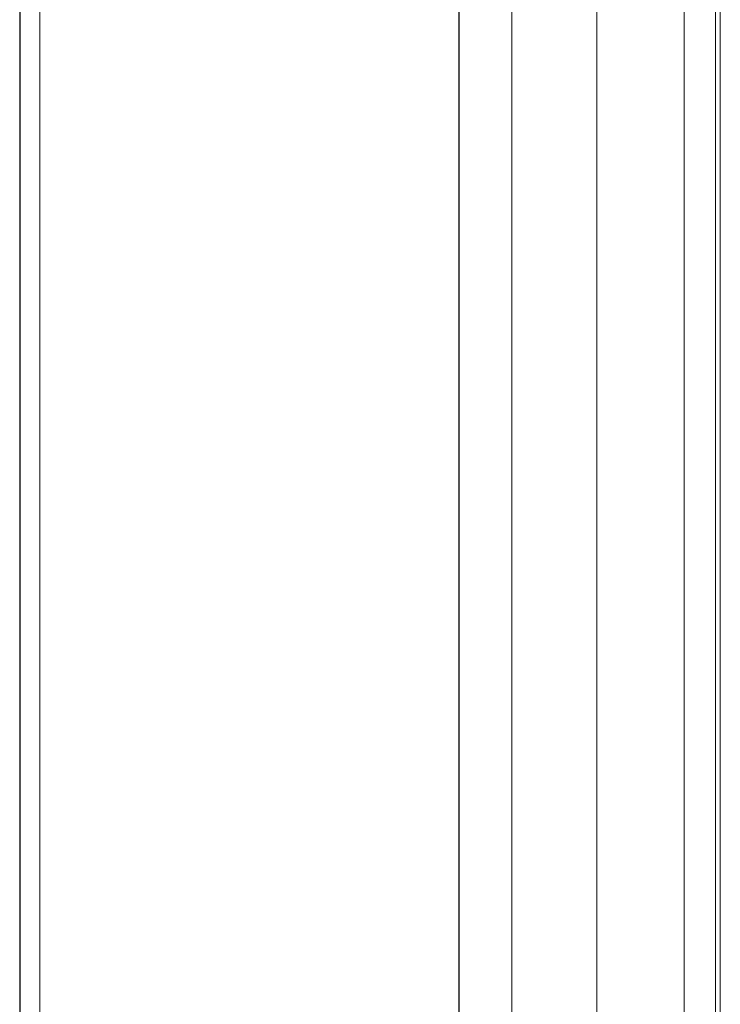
# Paper-space layout 'Blatt2' of a CAD drawing. Header units: millimetres. Extents: x 5 to 418, y 2 to 292.
# Tile 13 of 100: x 131 to 144, y 147 to 165. Entities that reach past the tile are written whole.
import ezdxf

# ---------------------------------------------------------------- set-up
doc = ezdxf.new("R2010")
doc.units = ezdxf.units.MM

psp = doc.layouts.new('Blatt2')

# ---------------------------------------------------------------- linework, layer by layer
at = {"color": 7, "linetype": 'Continuous', "lineweight": 18}
for p, q in [((143.705, 117.318), (143.705, 187.535)), ((143.046, 122.919), (143.046, 186.136)), ((143.619, 186.127), (143.619, 122.91)), ((139.907, 122.122), (139.907, 185.16)), ((141.455, 185.217), (141.455, 122.179)), ((131.301, 181.854), (131.301, 141.076))]:
    psp.add_line(p, q, dxfattribs=at)
at = {"color": 7, "linetype": 'Continuous', "lineweight": 25}
for p, q in [((138.948, 122.385), (138.948, 185.54)), ((130.935, 182.365), (130.935, 141.586))]:
    psp.add_line(p, q, dxfattribs=at)

doc.saveas('drawing.dxf')
